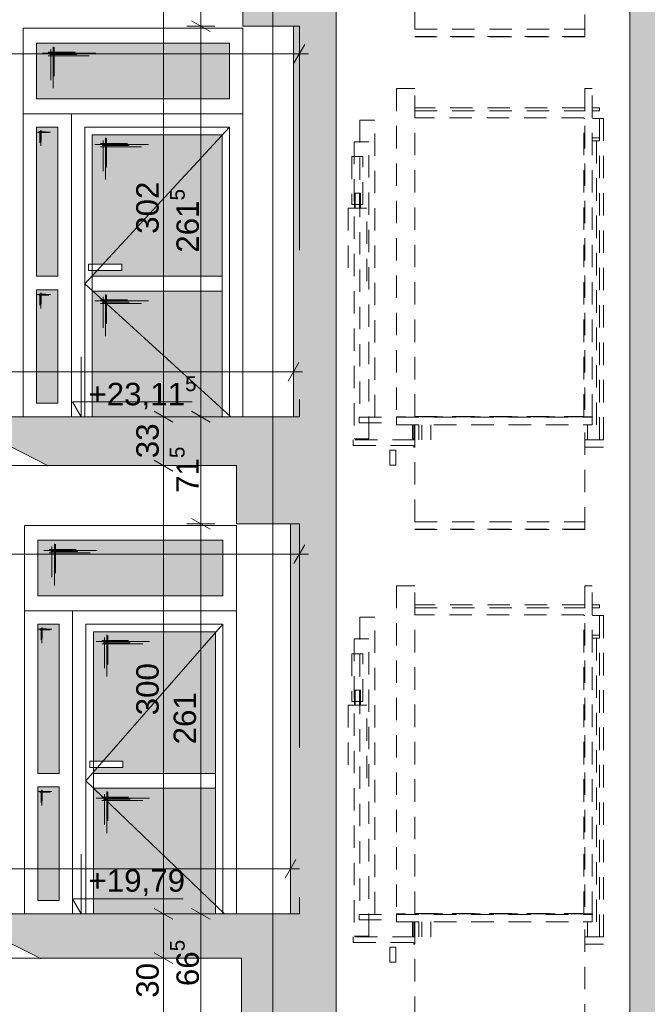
# Paper-space layout 'A-15 INWENTARYZACJA - PRZEKRÓJ' of a CAD drawing. Header units: millimetres. Extents: x 0 to 594, y 0 to 550.
# Tile 23 of 62: x 129 to 171, y 354 to 420. Entities that reach past the tile are written whole.
import ezdxf
from ezdxf.xclip import XClip

# ---------------------------------------------------------------- set-up
doc = ezdxf.new("R2010")
doc.units = ezdxf.units.MM
doc.header["$MEASUREMENT"] = 0
doc.header["$XCLIPFRAME"] = 0
for name, pattern in [('DASHDOTX2', [1000, 500, -250, 0, -250]), ('LINIE_3', [25, 15, -10]), ('Przer. długie kreski', [2.5, 1.5, -1]), ('PRZERYWANA', [5.64444, 2.82222, -2.82222]), ('VERDECKT', [381, 254, -127])]:
    doc.linetypes.add(name, pattern=pattern)
for name, color, linetype, lineweight, true_color in [('A_osie_Nr_pióra__16', 7, 'Continuous', 5, 0x0f0f0f), ('A_schody_Nr_pióra__9', 7, 'Continuous', 13, 0xadadad), ('A_stolarka_Nr_pióra__254', 7, 'Continuous', 5, 0xfdfdfd), ('A_stolarka_Nr_pióra__9', 7, 'Continuous', 13, 0xadadad), ('A_winda_Nr_pióra__10', 7, 'Continuous', 13, 0x4b4b4b), ('A_ściany_Nr_pióra__8', 7, 'Continuous', 13, 0x4c4c4c)]:
    doc.layers.add(name, color=color, linetype=linetype, lineweight=lineweight, true_color=true_color)
doc.layers.add('A_podrys', color=7, linetype='Continuous')
doc.layers.add('A_stolarka', color=7, linetype='Continuous')
for name, color, linetype, lineweight in [('A_schody_Nr_pióra__1', 7, 'Continuous', 20), ('A_strop_Nr_pióra__1', 7, 'Continuous', 20), ('A_wymiary_Nr_pióra__1', 7, 'Continuous', 20), ('A_wymiary_Nr_pióra__2', 8, 'Continuous', 13), ('A_ściany_Nr_pióra__1', 7, 'Continuous', 20)]:
    doc.layers.add(name, color=color, linetype=linetype, lineweight=lineweight)
doc.styles.add('STYL_AUTOMATYCZNY_1', font='arial.ttf')
doc.styles.add('STYL_AUTOMATYCZNY_4', font='arial.ttf')

# ---------------------------------------------------------------- blocks, each defined once
blk = doc.blocks.new('Rysunek_2_2', base_point=(-1563.001, -181.131))
at = {"linetype": 'Continuous', "lineweight": 0, "true_color": 0x000000}
h = blk.add_hatch(color=18, dxfattribs=at)
h.paths.add_polyline_path([(78.971, 521.258), (82.471, 521.258), (82.471, 526.771), (144.471, 526.771), (144.471, 492.058), (128.571, 492.058), (128.571, 487.833), (144.178, 487.833), (144.178, 485.033), (148.171, 485.033), (148.171, 458.833), (128.921, 458.833), (128.921, 459.335), (129.071, 459.335), (129.071, 460.335), (125.881, 460.335), (125.881, 460.838), (126.031, 460.838), (126.031, 461.838), (122.841, 461.838), (122.841, 462.34), (122.991, 462.34), (122.991, 463.34), (119.801, 463.34), (119.801, 463.842), (119.951, 463.842), (119.951, 464.842), (116.761, 464.842), (116.761, 465.345), (116.911, 465.345), (116.911, 466.345), (113.721, 466.345), (113.721, 466.847), (113.871, 466.847), (113.871, 467.847), (110.681, 467.847), (110.681, 468.349), (110.831, 468.349), (110.831, 469.349), (107.641, 469.349), (107.641, 469.851), (107.791, 469.851), (107.791, 470.851), (104.601, 470.851), (104.601, 471.354), (104.751, 471.354), (104.751, 472.354), (101.561, 472.354), (101.561, 472.856), (101.711, 472.856), (101.711, 473.856), (98.521, 473.856), (98.521, 474.358), (98.671, 474.358), (98.671, 475.358), (95.471, 475.358), (82.471, 475.358), (82.471, 472.158), (98.571, 472.158), (131.1, 456.083), (143.951, 456.083), (143.951, 452.033), (147.971, 452.033), (147.971, 425.983), (128.521, 425.983), (128.521, 426.467), (128.671, 426.467), (128.671, 427.467), (125.541, 427.467), (125.541, 427.951), (125.691, 427.951), (125.691, 428.951), (122.561, 428.951), (122.561, 429.435), (122.711, 429.435), (122.711, 430.435), (119.581, 430.435), (119.581, 430.92), (119.731, 430.92), (119.731, 431.92), (116.601, 431.92), (116.601, 432.404), (116.751, 432.404), (116.751, 433.404), (113.621, 433.404), (113.621, 433.888), (113.771, 433.888), (113.771, 434.888), (110.641, 434.888), (110.641, 435.372), (110.791, 435.372), (110.791, 436.372), (107.661, 436.372), (107.661, 436.856), (107.811, 436.856), (107.811, 437.856), (104.681, 437.856), (104.681, 438.34), (104.831, 438.34), (104.831, 439.34), (101.701, 439.34), (101.701, 439.824), (101.851, 439.824), (101.851, 440.824), (98.721, 440.824), (98.721, 441.308), (98.871, 441.308), (98.871, 442.308), (98.321, 442.308), (82.471, 442.308), (82.471, 439.308), (98.4, 439.308), (130.728, 423.208), (144.291, 423.208), (144.291, 419.148), (147.671, 419.148), (147.671, 393.008), (128.121, 393.008), (128.121, 393.522), (128.271, 393.522), (128.271, 394.522), (125.181, 394.522), (125.181, 395.035), (125.331, 395.035), (125.331, 396.035), (122.241, 396.035), (122.241, 396.549), (122.391, 396.549), (122.391, 397.549), (119.301, 397.549), (119.301, 398.063), (119.451, 398.063), (119.451, 399.063), (116.361, 399.063), (116.361, 399.576), (116.511, 399.576), (116.511, 400.576), (113.421, 400.576), (113.421, 401.09), (113.571, 401.09), (113.571, 402.09), (110.481, 402.09), (110.481, 402.604), (110.631, 402.604), (110.631, 403.604), (107.541, 403.604), (107.541, 404.117), (107.691, 404.117), (107.691, 405.117), (104.601, 405.117), (104.601, 405.631), (104.751, 405.631), (104.751, 406.631), (101.661, 406.631), (101.661, 407.145), (101.811, 407.145), (101.811, 408.145), (98.721, 408.145), (98.721, 408.658), (98.871, 408.658), (98.871, 409.658), (95.671, 409.658), (82.471, 409.658), (82.471, 406.408), (98.817, 406.408), (131.205, 389.733), (143.851, 389.733), (143.851, 385.843), (147.471, 385.843), (147.471, 359.733), (128.121, 359.733), (128.121, 360.245), (128.271, 360.245), (128.271, 361.245), (125.091, 361.245), (125.091, 361.756), (125.241, 361.756), (125.241, 362.756), (122.061, 362.756), (122.061, 363.267), (122.211, 363.267), (122.211, 364.267), (119.031, 364.267), (119.031, 364.779), (119.181, 364.779), (119.181, 365.779), (116.001, 365.779), (116.001, 366.29), (116.151, 366.29), (116.151, 367.29), (112.971, 367.29), (112.971, 367.801), (113.121, 367.801), (113.121, 368.801), (109.941, 368.801), (109.941, 369.313), (110.091, 369.313), (110.091, 370.313), (106.911, 370.313), (106.911, 370.824), (107.061, 370.824), (107.061, 371.824), (103.881, 371.824), (103.881, 372.335), (104.031, 372.335), (104.031, 373.335), (100.851, 373.335), (100.851, 373.847), (101.001, 373.847), (101.001, 374.847), (97.821, 374.847), (97.821, 375.358), (97.971, 375.358), (97.971, 376.358), (94.771, 376.358), (82.471, 376.358), (82.471, 373.208), (97.746, 373.208), (130.725, 356.758), (144.201, 356.758), (144.201, 353.088), (148.071, 353.088), (148.071, 326.658), (128.521, 326.658), (128.521, 327.154), (128.671, 327.154), (128.671, 328.154), (125.521, 328.154), (125.521, 328.649), (125.671, 328.649), (125.671, 329.649), (122.521, 329.649), (122.521, 330.145), (122.671, 330.145), (122.671, 331.145), (119.521, 331.145), (119.521, 331.64), (119.671, 331.64), (119.671, 332.64), (116.521, 332.64), (116.521, 333.135), (116.671, 333.135), (116.671, 334.135), (113.521, 334.135), (113.521, 334.631), (113.671, 334.631), (113.671, 335.631), (110.521, 335.631), (110.521, 336.126), (110.671, 336.126), (110.671, 337.126), (107.521, 337.126), (107.521, 337.622), (107.671, 337.622), (107.671, 338.622), (104.521, 338.622), (104.521, 339.117), (104.671, 339.117), (104.671, 340.117), (101.521, 340.117), (101.521, 340.613), (101.671, 340.613), (101.671, 341.613), (98.521, 341.613), (98.521, 342.108), (98.671, 342.108), (98.671, 343.108), (95.471, 343.108), (82.471, 343.108), (82.471, 340.108), (98.177, 340.108), (131.528, 323.483), (144.014, 323.483), (144.014, 319.913), (147.971, 319.913), (147.971, 293.683), (147.771, 293.683), (128.421, 293.683), (128.421, 294.185), (128.571, 294.185), (128.571, 295.185), (125.441, 295.185), (125.441, 295.688), (125.591, 295.688), (125.591, 296.688), (122.461, 296.688), (122.461, 297.19), (122.611, 297.19), (122.611, 298.19), (119.481, 298.19), (119.481, 298.692), (119.631, 298.692), (119.631, 299.692), (116.501, 299.692), (116.501, 300.195), (116.651, 300.195), (116.651, 301.195), (113.521, 301.195), (113.521, 301.697), (113.671, 301.697), (113.671, 302.697), (110.541, 302.697), (110.541, 303.199), (110.691, 303.199), (110.691, 304.199), (107.561, 304.199), (107.561, 304.701), (107.711, 304.701), (107.711, 305.701), (104.581, 305.701), (104.581, 306.204), (104.731, 306.204), (104.731, 307.204), (101.601, 307.204), (101.601, 307.706), (101.751, 307.706), (101.751, 308.706), (98.621, 308.706), (98.621, 309.208), (98.771, 309.208), (98.771, 310.208), (95.571, 310.208), (82.471, 310.208), (82.471, 307.008), (98.657, 307.008), (131.337, 290.533), (143.821, 290.533), (143.821, 286.843), (147.771, 286.843), (147.771, 260.633), (128.171, 260.633), (128.121, 260.633), (128.121, 261.099), (128.271, 261.099), (128.271, 262.099), (125.161, 262.099), (125.161, 262.565), (125.311, 262.565), (125.311, 263.565), (122.201, 263.565), (122.201, 264.031), (122.351, 264.031), (122.351, 265.031), (119.241, 265.031), (119.241, 265.497), (119.391, 265.497), (119.391, 266.497), (116.281, 266.497), (116.281, 266.963), (116.431, 266.963), (116.431, 267.963), (113.321, 267.963), (113.321, 268.429), (113.471, 268.429), (113.471, 269.429), (110.361, 269.429), (110.361, 269.895), (110.511, 269.895), (110.511, 270.895), (107.401, 270.895), (107.401, 271.36), (107.551, 271.36), (107.551, 272.36), (104.441, 272.36), (104.441, 272.826), (104.591, 272.826), (104.591, 273.826), (101.481, 273.826), (101.481, 274.292), (101.631, 274.292), (101.631, 275.292), (98.521, 275.292), (98.521, 275.758), (98.671, 275.758), (98.671, 276.758), (95.471, 276.758), (82.471, 276.758), (82.471, 273.908), (97.936, 273.908), (129.941, 258.058), (144.279, 258.058), (144.279, 254.058), (148.071, 254.058), (148.171, 254.058), (148.171, 227.858), (148.071, 227.858), (128.821, 227.858), (128.821, 228.317), (128.971, 228.317), (128.971, 229.317), (125.791, 229.317), (125.791, 229.776), (125.941, 229.776), (125.941, 230.776), (122.761, 230.776), (122.761, 231.235), (122.911, 231.235), (122.911, 232.235), (119.731, 232.235), (119.731, 232.695), (119.881, 232.695), (119.881, 233.695), (116.701, 233.695), (116.701, 234.154), (116.851, 234.154), (116.851, 235.154), (113.671, 235.154), (113.671, 235.613), (113.821, 235.613), (113.821, 236.613), (110.641, 236.613), (110.641, 237.072), (110.791, 237.072), (110.791, 238.072), (107.611, 238.072), (107.611, 238.531), (107.761, 238.531), (107.761, 239.531), (104.581, 239.531), (104.581, 239.99), (104.731, 239.99), (104.731, 240.99), (101.551, 240.99), (101.551, 241.449), (101.701, 241.449), (101.701, 242.449), (98.521, 242.449), (98.521, 242.908), (98.671, 242.908), (98.671, 243.908), (95.471, 243.908), (82.471, 243.908), (82.471, 257.508), (80.778, 257.508), (80.778, 257.458), (79.778, 257.458), (79.778, 257.508), (78.971, 257.508), (78.971, 128.858), (78.971, 108.706), (172.701, 108.706), (223.521, 108.706), (304.19, 108.706), (545.864, 108.706), (545.864, 212.647), (540.844, 212.647), (540.844, 210.897), (524.894, 210.897), (524.894, 211.43), (525.044, 211.43), (525.044, 212.43), (521.953, 212.43), (521.953, 212.963), (522.103, 212.963), (522.103, 213.963), (519.012, 213.963), (519.012, 214.496), (519.162, 214.496), (519.162, 215.496), (516.071, 215.496), (516.071, 216.029), (516.221, 216.029), (516.221, 217.029), (513.13, 217.029), (513.13, 217.562), (513.28, 217.562), (513.28, 218.562), (510.189, 218.562), (510.189, 219.095), (510.339, 219.095), (510.339, 220.095), (507.248, 220.095), (507.248, 220.628), (507.398, 220.628), (507.398, 221.628), (504.307, 221.628), (504.307, 222.161), (504.457, 222.161), (504.457, 223.161), (501.366, 223.161), (501.366, 223.694), (501.516, 223.694), (501.516, 224.694), (498.425, 224.694), (498.425, 225.226), (498.575, 225.226), (498.575, 226.226), (495.849, 226.226), (495.484, 226.226), (495.484, 226.759), (495.634, 226.759), (495.634, 227.759), (495.554, 227.759), (477.104, 227.759), (477.104, 254.109), (479.494, 254.109), (479.494, 257.939), (494.161, 257.939), (524.302, 242.503), (527.184, 241.027), (540.844, 241.027), (540.844, 243.977), (524.714, 243.977), (524.714, 244.505), (524.864, 244.505), (524.864, 245.505), (521.731, 245.505), (521.731, 246.033), (521.881, 246.033), (521.881, 247.033), (518.748, 247.033), (518.748, 247.56), (518.898, 247.56), (518.898, 248.56), (515.765, 248.56), (515.765, 249.088), (515.915, 249.088), (515.915, 250.088), (512.782, 250.088), (512.782, 250.616), (512.932, 250.616), (512.932, 251.616), (509.799, 251.616), (509.799, 252.144), (509.949, 252.144), (509.949, 253.144), (506.816, 253.144), (506.816, 253.671), (506.966, 253.671), (506.966, 254.671), (503.833, 254.671), (503.833, 255.199), (503.983, 255.199), (503.983, 256.199), (500.85, 256.199), (500.85, 256.727), (501, 256.727), (501, 257.727), (497.867, 257.727), (497.867, 258.255), (498.017, 258.255), (498.017, 259.255), (495.067, 259.255), (494.884, 259.255), (494.884, 259.782), (495.034, 259.782), (495.034, 260.782), (494.924, 260.782), (494.774, 260.782), (491.904, 260.782), (476.524, 260.782), (476.494, 260.782), (476.494, 287.012), (478.924, 287.012), (478.924, 290.882), (494.18, 290.882), (524.493, 275.514), (528.116, 273.677), (540.844, 273.677), (540.844, 276.987), (527.733, 276.987), (524.904, 276.987), (524.904, 277.513), (525.054, 277.513), (525.054, 278.513), (521.894, 278.513), (521.894, 279.039), (522.044, 279.039), (522.044, 280.039), (518.884, 280.039), (518.884, 280.565), (519.034, 280.565), (519.034, 281.565), (515.874, 281.565), (515.874, 282.091), (516.024, 282.091), (516.024, 283.091), (512.864, 283.091), (512.864, 283.617), (513.014, 283.617), (513.014, 284.617), (509.854, 284.617), (509.854, 285.143), (510.004, 285.143), (510.004, 286.143), (506.844, 286.143), (506.844, 286.669), (506.994, 286.669), (506.994, 287.669), (503.834, 287.669), (503.834, 288.195), (503.984, 288.195), (503.984, 289.195), (500.824, 289.195), (500.824, 289.721), (500.974, 289.721), (500.974, 290.721), (497.814, 290.721), (497.814, 291.247), (497.964, 291.247), (497.964, 292.247), (494.804, 292.247), (494.804, 292.271), (494.804, 292.773), (494.954, 292.773), (494.954, 293.773), (494.924, 293.773), (494.454, 293.773), (476.824, 293.773), (476.824, 319.773), (478.994, 319.773), (478.994, 323.723), (495.855, 323.723), (524.618, 308.913), (528.086, 307.127), (540.844, 307.127), (540.844, 310.427), (524.954, 310.427), (524.954, 310.959), (525.104, 310.959), (525.104, 311.959), (521.98, 311.959), (521.98, 312.49), (522.13, 312.49), (522.13, 313.49), (519.006, 313.49), (519.006, 314.021), (519.156, 314.021), (519.156, 315.021), (516.032, 315.021), (516.032, 315.553), (516.182, 315.553), (516.182, 316.553), (513.058, 316.553), (513.058, 317.084), (513.208, 317.084), (513.208, 318.084), (510.084, 318.084), (510.084, 318.615), (510.234, 318.615), (510.234, 319.615), (507.11, 319.615), (507.11, 320.147), (507.26, 320.147), (507.26, 321.147), (504.136, 321.147), (504.136, 321.678), (504.286, 321.678), (504.286, 322.678), (501.162, 322.678), (501.162, 323.21), (501.312, 323.21), (501.312, 324.21), (498.188, 324.21), (498.188, 324.741), (498.338, 324.741), (498.338, 325.741), (495.214, 325.741), (495.214, 325.759), (495.214, 326.272), (495.364, 326.272), (495.364, 327.272), (494.884, 327.272), (492.234, 327.272), (476.744, 327.272), (476.744, 353.502), (479.104, 353.502), (479.104, 357.272), (494.171, 357.272), (524.472, 342.222), (527.824, 340.557), (540.844, 340.557), (540.844, 343.717), (524.834, 343.717), (524.834, 344.21), (524.984, 344.21), (524.984, 345.21), (521.828, 345.21), (521.828, 345.703), (521.978, 345.703), (521.978, 346.703), (518.822, 346.703), (518.822, 347.196), (518.972, 347.196), (518.972, 348.196), (515.816, 348.196), (515.816, 348.689), (515.966, 348.689), (515.966, 349.689), (512.81, 349.689), (512.81, 350.182), (512.96, 350.182), (512.96, 351.182), (509.804, 351.182), (509.804, 351.676), (509.954, 351.676), (509.954, 352.676), (506.798, 352.676), (506.798, 353.169), (506.948, 353.169), (506.948, 354.169), (503.792, 354.169), (503.792, 354.662), (503.942, 354.662), (503.942, 355.662), (503.693, 355.662), (500.786, 355.662), (500.786, 356.155), (500.936, 356.155), (500.936, 357.155), (500.69, 357.155), (497.78, 357.155), (497.78, 357.648), (497.93, 357.648), (497.93, 358.648), (497.687, 358.648), (495.09, 358.648), (494.774, 358.648), (494.774, 359.141), (494.924, 359.141), (494.924, 360.141), (476.674, 360.141), (476.674, 386.401), (478.894, 386.401), (478.894, 389.901), (495.646, 389.901), (524.664, 375.537), (528.34, 373.717), (540.844, 373.717), (540.844, 377.057), (524.974, 377.057), (524.974, 377.542), (525.124, 377.542), (525.124, 378.542), (521.974, 378.542), (521.974, 379.027), (522.124, 379.027), (522.124, 380.027), (518.974, 380.027), (518.974, 380.512), (519.124, 380.512), (519.124, 381.512), (515.974, 381.512), (515.974, 381.997), (516.124, 381.997), (516.124, 382.997), (512.974, 382.997), (512.974, 383.482), (513.124, 383.482), (513.124, 384.482), (509.974, 384.482), (509.974, 384.967), (510.124, 384.967), (510.124, 385.967), (506.974, 385.967), (506.974, 386.452), (507.124, 386.452), (507.124, 387.452), (503.974, 387.452), (503.974, 387.937), (504.124, 387.937), (504.124, 388.937), (500.974, 388.937), (500.974, 389.422), (501.124, 389.422), (501.124, 390.422), (497.974, 390.422), (497.974, 390.907), (498.124, 390.907), (498.124, 391.907), (494.974, 391.907), (494.974, 392.392), (495.124, 392.392), (495.124, 393.392), (476.594, 393.392), (476.594, 419.552), (478.984, 419.552), (478.984, 423.322), (494.208, 423.322), (524.534, 408.57), (528.158, 406.807), (540.844, 406.807), (540.844, 410.087), (524.844, 410.087), (524.844, 410.563), (524.994, 410.563), (524.994, 411.563), (521.81, 411.563), (521.81, 412.039), (521.96, 412.039), (521.96, 413.039), (518.776, 413.039), (518.776, 413.515), (518.926, 413.515), (518.926, 414.515), (515.742, 414.515), (515.742, 414.991), (515.892, 414.991), (515.892, 415.991), (512.708, 415.991), (512.708, 416.467), (512.858, 416.467), (512.858, 417.467), (509.674, 417.467), (509.674, 417.943), (509.824, 417.943), (509.824, 418.943), (506.64, 418.943), (506.64, 419.419), (506.79, 419.419), (506.79, 420.419), (503.606, 420.419), (503.606, 420.895), (503.756, 420.895), (503.756, 421.895), (500.572, 421.895), (500.572, 422.37), (500.722, 422.37), (500.722, 423.37), (497.538, 423.37), (497.538, 423.846), (497.688, 423.846), (497.688, 424.846), (494.504, 424.846), (494.504, 425.322), (494.654, 425.322), (494.654, 426.322), (476.524, 426.322), (476.524, 452.452), (478.296, 452.452), (478.296, 456.352), (494.145, 456.352), (527.939, 439.877), (540.844, 439.877), (540.844, 442.957), (525.044, 442.957), (525.044, 443.423), (525.194, 443.423), (525.194, 444.423), (522.038, 444.423), (522.038, 444.888), (522.188, 444.888), (522.188, 445.888), (519.032, 445.888), (519.032, 446.354), (519.182, 446.354), (519.182, 447.354), (516.026, 447.354), (516.026, 447.819), (516.176, 447.819), (516.176, 448.819), (513.02, 448.819), (513.02, 449.285), (513.17, 449.285), (513.17, 450.285), (510.014, 450.285), (510.014, 450.75), (510.164, 450.75), (510.164, 451.75), (507.008, 451.75), (507.008, 452.215), (507.158, 452.215), (507.158, 453.215), (504.002, 453.215), (504.002, 453.681), (504.152, 453.681), (504.152, 454.681), (500.996, 454.681), (500.996, 455.146), (501.146, 455.146), (501.146, 456.146), (497.99, 456.146), (497.99, 456.612), (498.14, 456.612), (498.14, 457.612), (494.984, 457.612), (494.984, 458.077), (495.134, 458.077), (495.134, 459.077), (476.554, 459.077), (476.554, 485.297), (478.654, 485.297), (478.654, 488.687), (540.844, 488.687), (540.844, 485.317), (545.864, 485.317), (545.864, 508.739), (540.844, 508.739), (540.844, 506.896), (346.273, 506.896), (346.273, 532.459), (344.115, 532.459), (344.115, 530.095), (82.471, 530.095), (82.471, 532.459), (78.971, 532.459)])
h.paths.add_polyline_path([(95.471, 211.358), (82.471, 211.358), (82.471, 241.358), (97.329, 241.358), (131.386, 224.958), (144.133, 224.958), (144.133, 221.358), (148.071, 221.358), (148.071, 194.858), (128.521, 194.858), (128.521, 195.358), (128.671, 195.358), (128.671, 196.358), (125.521, 196.358), (125.521, 196.858), (125.671, 196.858), (125.671, 197.858), (122.521, 197.858), (122.521, 198.358), (122.671, 198.358), (122.671, 199.358), (119.521, 199.358), (119.521, 199.858), (119.671, 199.858), (119.671, 200.858), (116.521, 200.858), (116.521, 201.358), (116.671, 201.358), (116.671, 202.358), (113.521, 202.358), (113.521, 202.858), (113.671, 202.858), (113.671, 203.858), (110.521, 203.858), (110.521, 204.358), (110.671, 204.358), (110.671, 205.358), (107.521, 205.358), (107.521, 205.858), (107.671, 205.858), (107.671, 206.858), (104.521, 206.858), (104.521, 207.358), (104.671, 207.358), (104.671, 208.358), (101.521, 208.358), (101.521, 208.858), (101.671, 208.858), (101.671, 209.858), (98.521, 209.858), (98.521, 210.358), (98.671, 210.358), (98.671, 211.358)], flags=0)
h.paths.add_polyline_path([(82.471, 145.158), (82.471, 175.258), (98.262, 175.258), (131.328, 158.558), (144.571, 158.558), (144.571, 155.088), (147.971, 155.088), (147.971, 128.858), (126.421, 128.858), (126.421, 129.488), (126.571, 129.488), (126.571, 130.488), (123.477, 130.488), (123.477, 131.118), (123.627, 131.118), (123.627, 132.118), (120.532, 132.118), (120.532, 132.748), (120.682, 132.748), (120.682, 133.748), (117.588, 133.748), (117.588, 134.378), (117.738, 134.378), (117.738, 135.378), (114.643, 135.378), (114.643, 136.008), (114.793, 136.008), (114.793, 137.008), (111.699, 137.008), (111.699, 137.638), (111.849, 137.638), (111.849, 138.638), (108.754, 138.638), (108.754, 139.268), (108.904, 139.268), (108.904, 140.268), (105.81, 140.268), (105.81, 140.898), (105.96, 140.898), (105.96, 141.898), (102.865, 141.898), (102.865, 142.528), (103.015, 142.528), (103.015, 143.528), (99.921, 143.528), (99.921, 144.158), (100.071, 144.158), (100.071, 145.158), (96.871, 145.158)], flags=0)
h.paths.add_polyline_path([(98.571, 178.358), (82.471, 178.358), (82.471, 208.858), (97.167, 208.858), (130.967, 191.958), (144.129, 191.958), (144.129, 188.388), (147.871, 188.388), (147.871, 161.858), (131.471, 161.858), (128.271, 161.858), (128.121, 161.858), (128.121, 162.358), (128.271, 162.358), (128.271, 163.358), (125.151, 163.358), (125.151, 163.858), (125.301, 163.858), (125.301, 164.858), (122.181, 164.858), (122.181, 165.358), (122.331, 165.358), (122.331, 166.358), (119.211, 166.358), (119.211, 166.858), (119.361, 166.858), (119.361, 167.858), (116.241, 167.858), (116.241, 168.358), (116.391, 168.358), (116.391, 169.358), (113.271, 169.358), (113.271, 169.858), (113.421, 169.858), (113.421, 170.858), (110.301, 170.858), (110.301, 171.358), (110.451, 171.358), (110.451, 172.358), (107.331, 172.358), (107.331, 172.858), (107.481, 172.858), (107.481, 173.858), (104.361, 173.858), (104.361, 174.358), (104.511, 174.358), (104.511, 175.358), (101.391, 175.358), (101.391, 175.858), (101.541, 175.858), (101.541, 176.858), (98.421, 176.858), (98.421, 177.358), (98.571, 177.358)], flags=0)
h.paths.add_polyline_path([(150.524, 494.366), (170.201, 494.366), (170.201, 116.835), (150.524, 116.835)], flags=0)
h.paths.add_polyline_path([(172.701, 496.906), (150.524, 496.906), (150.524, 507.797), (150.524, 526.771), (195.183, 526.771), (195.183, 496.906)], flags=0)
h.paths.add_polyline_path([(172.701, 224.871), (222.021, 224.871), (222.021, 215.858), (223.521, 215.858), (223.521, 227.858), (172.701, 227.858), (172.701, 257.637), (222.021, 257.637), (222.021, 248.858), (223.521, 248.858), (223.521, 260.633), (172.701, 260.633), (172.701, 290.657), (222.021, 290.657), (222.021, 281.633), (223.521, 281.633), (223.521, 293.683), (172.701, 293.683), (172.701, 323.677), (222.021, 323.677), (222.021, 314.683), (223.521, 314.683), (223.521, 326.858), (172.701, 326.858), (172.701, 356.697), (222.021, 356.697), (222.021, 347.858), (223.521, 347.858), (223.521, 359.933), (172.701, 359.933), (172.701, 389.633), (222.021, 389.633), (222.021, 380.933), (223.521, 380.933), (223.521, 393.158), (172.701, 393.158), (172.701, 422.653), (222.021, 422.653), (222.021, 414.158), (223.521, 414.158), (223.521, 426.133), (172.701, 426.133), (172.701, 455.673), (222.021, 455.673), (222.021, 447.133), (223.521, 447.133), (223.521, 458.833), (172.701, 458.833), (172.701, 488.693), (222.021, 488.693), (222.021, 479.833), (223.521, 479.833), (223.521, 494.535), (251.6, 494.535), (251.6, 116.835), (223.521, 116.835), (223.521, 128.858), (172.701, 128.858), (172.701, 158.494), (222.021, 158.494), (222.021, 149.858), (223.521, 149.858), (223.521, 161.858), (172.701, 161.858), (172.701, 191.682), (222.021, 191.682), (222.021, 182.858), (223.521, 182.858), (223.521, 194.858), (172.701, 194.858)], flags=0)
h.paths.add_polyline_path([(196.183, 496.906), (196.183, 526.771), (211.83, 526.771), (211.83, 522.206), (215.555, 522.206), (215.555, 526.771), (277.7, 526.771), (277.7, 522.206), (281.341, 522.206), (281.341, 526.771), (330.073, 526.771), (343.402, 526.771), (343.402, 520.253), (344.306, 520.253), (344.306, 491.91), (330.073, 491.91), (308.338, 491.91), (308.338, 496.906), (302.69, 496.906), (223.521, 496.906), (222.021, 496.906)], flags=0)
h.paths.add_polyline_path([(252.986, 194.858), (252.986, 221.358), (256.744, 221.358), (256.744, 224.268), (276.249, 224.268), (276.249, 221.358), (280.601, 221.358), (280.601, 215.858), (282.33, 215.858), (282.33, 227.858), (253.1, 227.858), (253.1, 254.133), (255.965, 254.133), (255.965, 257.043), (276.56, 257.043), (276.56, 254.133), (280.531, 254.133), (280.531, 248.858), (282.33, 248.858), (282.33, 260.633), (253.1, 260.633), (253.1, 286.843), (255.62, 286.843), (255.62, 290.033), (276.43, 290.033), (276.43, 286.843), (280.911, 286.843), (280.911, 281.633), (282.33, 281.633), (282.33, 293.683), (253.1, 293.683), (253.1, 319.913), (255.56, 319.913), (255.56, 323.193), (276.41, 323.193), (276.41, 319.913), (280.781, 319.913), (280.781, 314.683), (282.33, 314.683), (282.33, 326.858), (253.1, 326.858), (253.1, 353.088), (255.85, 353.088), (255.85, 356.348), (276.87, 356.348), (276.87, 353.088), (280.771, 353.088), (280.771, 347.858), (282.33, 347.858), (282.33, 359.933), (253.1, 359.933), (253.1, 385.843), (255.8, 385.843), (255.8, 389.443), (276.57, 389.443), (276.57, 385.843), (280.771, 385.843), (280.771, 380.933), (282.33, 380.933), (282.33, 393.158), (253.1, 393.158), (253.1, 419.148), (255.377, 419.148), (255.377, 423.278), (277.092, 423.278), (277.092, 419.148), (280.851, 419.148), (280.851, 414.158), (282.33, 414.158), (282.33, 426.133), (253.1, 426.133), (253.1, 451.983), (255.98, 451.983), (255.98, 456.083), (276.881, 456.083), (276.86, 451.983), (280.851, 451.983), (280.851, 447.133), (282.33, 447.133), (282.33, 458.833), (253.1, 458.833), (253.1, 485.003), (255.966, 485.003), (255.966, 488.143), (276.82, 488.143), (276.82, 485.003), (280.951, 485.003), (280.951, 479.833), (282.33, 479.833), (282.33, 494.535), (302.69, 494.535), (302.69, 116.835), (282.33, 116.835), (282.33, 128.858), (253.1, 128.858), (253.1, 155.358), (255.659, 155.358), (255.659, 158.458), (277.1, 158.458), (277.1, 155.358), (280.751, 155.358), (280.751, 149.858), (282.33, 149.858), (282.33, 161.858), (253.1, 161.858), (253.1, 188.358), (255.71, 188.358), (255.71, 191.268), (276.58, 191.268), (276.58, 188.358), (280.69, 188.358), (280.69, 182.858), (282.33, 182.858), (282.33, 194.858)], flags=0)
h.paths.add_polyline_path([(304.19, 158.737), (455.374, 158.737), (455.374, 128.858), (304.19, 128.858)], flags=0)
h.paths.add_polyline_path([(304.19, 323.831), (474.634, 323.831), (474.634, 293.683), (304.19, 293.683)], flags=0)
h.paths.add_polyline_path([(304.19, 224.831), (474.634, 224.831), (474.634, 194.858), (304.19, 194.858)], flags=0)
h.paths.add_polyline_path([(304.19, 458.833), (304.19, 488.842), (474.634, 488.842), (474.634, 458.833)], flags=0)
h.paths.add_polyline_path([(304.19, 290.656), (474.634, 290.656), (474.634, 260.633), (304.19, 260.633)], flags=0)
h.paths.add_polyline_path([(474.634, 393.158), (304.19, 393.158), (304.19, 423.106), (474.634, 423.106)], flags=0)
h.paths.add_polyline_path([(304.19, 356.906), (474.634, 356.906), (474.634, 326.858), (304.19, 326.858)], flags=0)
h.paths.add_polyline_path([(304.19, 161.658), (304.19, 191.831), (474.634, 191.831), (474.634, 161.658), (455.374, 161.658)], flags=0)
h.paths.add_polyline_path([(304.19, 227.858), (304.19, 257.606), (474.634, 257.606), (474.634, 227.858)], flags=0)
h.paths.add_polyline_path([(304.19, 426.133), (304.19, 455.806), (474.634, 455.806), (474.634, 426.133)], flags=0)
h.paths.add_polyline_path([(304.19, 359.933), (304.19, 390.131), (474.634, 390.131), (474.634, 360.141), (474.634, 359.933)], flags=0)
h.paths.add_polyline_path([(349.328, 491.91), (349.328, 503.872), (540.844, 503.872), (540.844, 491.91), (474.634, 491.91)], flags=0)
h.paths.add_polyline_path([(540.844, 129.007), (456.874, 129.007), (456.874, 158.737), (474.634, 158.737), (474.634, 155.257), (479.284, 155.257), (479.284, 158.737), (495.613, 158.737), (516.724, 148.936), (518.578, 148.076), (518.578, 147.553), (540.844, 147.553)], flags=0)
h.paths.add_polyline_path([(477.024, 188.328), (479.355, 188.328), (479.355, 192.081), (494.25, 192.081), (524.526, 177.003), (528.16, 175.193), (540.844, 175.193), (540.844, 150.553), (519.727, 150.553), (516.954, 150.553), (516.954, 151.941), (513.964, 151.941), (513.964, 153.329), (510.974, 153.329), (510.974, 154.717), (507.984, 154.717), (507.984, 156.106), (504.994, 156.106), (504.994, 157.494), (502.004, 157.494), (502.004, 158.882), (499.014, 158.882), (499.014, 160.27), (496.024, 160.27), (496.024, 161.658), (494.834, 161.658), (477.024, 161.658)], flags=0)
h.paths.add_polyline_path([(477.104, 220.828), (479.254, 220.828), (479.254, 224.558), (495.439, 224.558), (524.46, 209.432), (525.678, 208.797), (526.72, 208.797), (540.844, 208.797), (540.844, 178.537), (527.761, 178.537), (525.004, 178.537), (525.004, 179.014), (525.154, 179.014), (525.154, 180.014), (522.017, 180.014), (522.017, 180.49), (522.167, 180.49), (522.167, 181.49), (519.03, 181.49), (519.03, 181.967), (519.18, 181.967), (519.18, 182.967), (516.043, 182.967), (516.043, 183.443), (516.193, 183.443), (516.193, 184.443), (513.056, 184.443), (513.056, 184.919), (513.206, 184.919), (513.206, 185.919), (510.069, 185.919), (510.069, 186.396), (510.219, 186.396), (510.219, 187.396), (507.082, 187.396), (507.082, 187.872), (507.232, 187.872), (507.232, 188.872), (504.095, 188.872), (504.095, 189.349), (504.245, 189.349), (504.245, 190.349), (501.108, 190.349), (501.108, 190.825), (501.258, 190.825), (501.258, 191.825), (498.121, 191.825), (498.121, 192.302), (498.271, 192.302), (498.271, 193.302), (495.271, 193.302), (495.134, 193.302), (495.134, 193.778), (495.284, 193.778), (495.284, 194.778), (494.874, 194.778), (477.104, 194.778)], flags=0)
at = {"layer": 'A_stolarka', "linetype": 'Continuous', "lineweight": 0, "true_color": 0x2d2d2d}
for points in [[(130.481, 418.008), (130.481, 414.286), (143.391, 414.286), (143.391, 418.008)], [(131.905, 402.408), (131.905, 412.386), (130.481, 412.386), (130.481, 402.408)], [(134.205, 402.803), (134.205, 402.408), (142.891, 402.408), (142.891, 411.886), (134.205, 411.886), (134.205, 403.213), (136.184, 403.213), (136.184, 402.803)], [(130.481, 393.908), (131.905, 393.908), (131.905, 401.508), (130.481, 401.508)], [(134.205, 401.408), (134.205, 393.008), (142.891, 393.008), (142.891, 401.408)], [(130.558, 384.733), (130.558, 381.011), (142.951, 381.011), (142.951, 384.733)], [(131.982, 369.133), (131.982, 379.111), (130.558, 379.111), (130.558, 369.133)], [(134.282, 369.528), (134.282, 369.133), (142.451, 369.133), (142.451, 378.611), (134.282, 378.611), (134.282, 369.938), (136.261, 369.938), (136.261, 369.528)], [(130.558, 360.633), (131.982, 360.633), (131.982, 368.233), (130.558, 368.233)], [(134.282, 368.133), (134.282, 359.733), (142.451, 359.733), (142.451, 368.133)]]:
    blk.add_hatch(color=250, dxfattribs=at).paths.add_polyline_path(points)
at = {"layer": 'A_osie_Nr_pióra__16', "color": 250, "linetype": 'DASHDOTX2', "lineweight": 5, "true_color": 0x0f0f0f}
blk.add_line((146.296, 501.211), (146.296, 142.962), dxfattribs=at)
at = {"layer": 'A_schody_Nr_pióra__1', "color": 7, "linetype": 'Continuous', "lineweight": 20}
for p, q in [((98.817, 406.408), (131.205, 389.733)), ((97.746, 373.208), (130.725, 356.758))]:
    blk.add_line(p, q, dxfattribs=at)
at = {"layer": 'A_schody_Nr_pióra__9', "color": 253, "linetype": 'PRZERYWANA', "lineweight": 13, "true_color": 0xadadad}
for p, q in [((128.471, 393.008), (131.154, 393.008)), ((128.171, 359.733), (131.371, 359.733))]:
    blk.add_line(p, q, dxfattribs=at)
at = {"layer": 'A_schody_Nr_pióra__9', "color": 253, "linetype": 'Continuous', "lineweight": 13, "true_color": 0xadadad}
for p, q in [((128.446, 389.733), (131.205, 389.733)), ((128.751, 356.758), (130.725, 356.758))]:
    blk.add_line(p, q, dxfattribs=at)
at = {"layer": 'A_schody_Nr_pióra__9', "color": 253, "linetype": 'PRZERYWANA', "lineweight": 13, "true_color": 0xadadad}
blk.add_point((131.205, 389.733), dxfattribs=at)
blk.add_point((131.205, 389.733), dxfattribs=at)
blk.add_point((131.205, 389.733), dxfattribs=at)
at = {"layer": 'A_schody_Nr_pióra__9', "color": 253, "linetype": 'Continuous', "lineweight": 13, "true_color": 0xadadad}
blk.add_point((130.725, 356.758), dxfattribs=at)
at = {"layer": 'A_stolarka_Nr_pióra__254', "color": 7, "linetype": 'Continuous', "lineweight": 5, "true_color": 0xfdfdfd}
for p, q in [((130.875, 417.335), (134.451, 417.335)), ((131.253, 417.401), (133.053, 417.401)), ((131.36, 417.258), (133.161, 417.258)), ((131.431, 417.602), (131.431, 415.545)), ((131.591, 417.777), (131.591, 414.989)), ((131.657, 417.747), (131.657, 415.802)), ((131.253, 417.174), (133.997, 417.174)), ((130.526, 412.065), (131.42, 412.065)), ((130.621, 412.082), (131.071, 412.082)), ((130.621, 412.025), (131.307, 412.025)), ((130.647, 412.046), (131.097, 412.046)), ((130.697, 412.114), (130.697, 411.343)), ((130.757, 412.18), (130.757, 411.134)), ((130.782, 412.168), (130.782, 411.439)), ((134.763, 411.298), (136.563, 411.298)), ((134.941, 411.5), (134.941, 409.442)), ((135.101, 411.674), (135.101, 408.887)), ((135.167, 411.645), (135.167, 409.7)), ((134.385, 411.232), (137.96, 411.232)), ((134.763, 411.072), (137.507, 411.072)), ((134.87, 411.155), (136.67, 411.155)), ((130.526, 401.187), (131.42, 401.187)), ((130.621, 401.204), (131.071, 401.204)), ((130.621, 401.147), (131.307, 401.147)), ((130.647, 401.168), (131.097, 401.168)), ((130.697, 401.236), (130.697, 400.465)), ((130.757, 401.302), (130.757, 400.256)), ((130.782, 401.29), (130.782, 400.561)), ((134.385, 400.754), (137.96, 400.754)), ((134.763, 400.82), (136.563, 400.82)), ((134.941, 401.022), (134.941, 398.964)), ((135.101, 401.196), (135.101, 398.409)), ((135.167, 401.167), (135.167, 399.222)), ((134.763, 400.594), (137.507, 400.594)), ((134.87, 400.677), (136.67, 400.677)), ((131.508, 384.327), (131.508, 382.27)), ((131.668, 384.502), (131.668, 381.714)), ((131.734, 384.472), (131.734, 382.527)), ((130.952, 384.06), (134.528, 384.06)), ((131.33, 384.126), (133.13, 384.126)), ((131.33, 383.899), (134.074, 383.899)), ((131.437, 383.983), (133.237, 383.983)), ((130.603, 378.79), (131.497, 378.79)), ((130.697, 378.807), (131.147, 378.807)), ((130.697, 378.75), (131.383, 378.75)), ((130.724, 378.771), (131.174, 378.771)), ((130.774, 378.839), (130.774, 378.068)), ((130.834, 378.905), (130.834, 377.859)), ((130.859, 378.893), (130.859, 378.164)), ((135.178, 378.399), (135.178, 375.612)), ((135.244, 378.37), (135.244, 376.425)), ((134.462, 377.957), (138.037, 377.957)), ((134.839, 378.023), (136.64, 378.023)), ((134.839, 377.797), (137.583, 377.797)), ((134.947, 377.88), (136.747, 377.88)), ((135.017, 378.225), (135.017, 376.167)), ((130.603, 367.912), (131.497, 367.912)), ((130.697, 367.929), (131.147, 367.929)), ((130.697, 367.872), (131.383, 367.872)), ((130.724, 367.893), (131.174, 367.893)), ((130.774, 367.961), (130.774, 367.19)), ((130.834, 368.027), (130.834, 366.981)), ((130.859, 368.015), (130.859, 367.286)), ((135.178, 367.921), (135.178, 365.134)), ((135.244, 367.892), (135.244, 365.947)), ((134.462, 367.479), (138.037, 367.479)), ((134.839, 367.545), (136.64, 367.545)), ((134.839, 367.319), (137.583, 367.319)), ((134.947, 367.402), (136.747, 367.402)), ((135.017, 367.747), (135.017, 365.689))]:
    blk.add_line(p, q, dxfattribs=at)
at = {"layer": 'A_stolarka_Nr_pióra__9', "color": 253, "linetype": 'Continuous', "lineweight": 13, "true_color": 0xadadad}
for p, q in [((129.581, 419.008), (129.581, 393.008)), ((144.291, 419.008), (129.581, 419.008)), ((144.291, 419.008), (144.291, 393.008)), ((143.391, 418.008), (130.481, 418.008)), ((130.481, 418.008), (130.481, 414.286)), ((143.391, 418.008), (143.391, 414.286)), ((143.391, 414.286), (130.481, 414.286)), ((144.291, 413.286), (129.581, 413.286)), ((132.805, 413.286), (132.805, 393.008)), ((131.905, 412.386), (130.481, 412.386)), ((130.481, 412.386), (130.481, 402.408)), ((131.905, 412.386), (131.905, 402.408)), ((143.391, 412.386), (133.705, 412.386)), ((133.705, 412.386), (133.705, 393.008)), ((143.391, 412.386), (143.391, 393.008)), ((134.205, 411.886), (134.205, 393.008)), ((142.891, 411.886), (134.205, 411.886)), ((142.891, 411.886), (142.891, 393.008)), ((133.959, 402.803), (133.959, 403.213)), ((133.959, 403.213), (136.184, 403.213)), ((136.184, 402.803), (133.959, 402.803)), ((136.184, 403.213), (136.184, 402.803)), ((130.481, 402.408), (131.905, 402.408)), ((134.205, 402.408), (142.891, 402.408)), ((130.481, 401.508), (131.905, 401.508)), ((130.481, 401.508), (130.481, 393.908)), ((131.905, 401.508), (131.905, 393.908)), ((134.205, 401.408), (142.891, 401.408)), ((130.481, 393.908), (131.905, 393.908)), ((144.291, 393.008), (129.581, 393.008)), ((129.658, 385.733), (129.658, 359.733)), ((143.851, 385.733), (129.658, 385.733)), ((143.851, 385.733), (143.851, 359.733)), ((142.951, 384.733), (130.558, 384.733)), ((130.558, 384.733), (130.558, 381.011)), ((142.951, 384.733), (142.951, 381.011)), ((142.951, 381.011), (130.558, 381.011)), ((143.851, 380.011), (129.658, 380.011)), ((132.882, 380.011), (132.882, 359.733)), ((131.982, 379.111), (130.558, 379.111)), ((130.558, 379.111), (130.558, 369.133)), ((131.982, 379.111), (131.982, 369.133)), ((142.951, 379.111), (133.782, 379.111)), ((133.782, 379.111), (133.782, 359.733)), ((142.951, 379.111), (142.951, 359.733)), ((134.282, 378.611), (134.282, 359.733)), ((142.451, 378.611), (134.282, 378.611)), ((142.451, 378.611), (142.451, 359.733)), ((134.036, 369.528), (134.036, 369.938)), ((134.036, 369.938), (136.261, 369.938)), ((136.261, 369.938), (136.261, 369.528)), ((130.558, 369.133), (131.982, 369.133)), ((136.261, 369.528), (134.036, 369.528)), ((134.282, 369.133), (142.451, 369.133)), ((130.558, 368.233), (131.982, 368.233)), ((130.558, 368.233), (130.558, 360.633)), ((131.982, 368.233), (131.982, 360.633)), ((134.282, 368.133), (142.451, 368.133)), ((130.558, 360.633), (131.982, 360.633)), ((143.851, 359.733), (129.658, 359.733))]:
    blk.add_line(p, q, dxfattribs=at)
at = {"layer": 'A_stolarka_Nr_pióra__9', "color": 253, "linetype": 'VERDECKT', "lineweight": 13, "true_color": 0xadadad}
for p, q in [((143.391, 412.386), (133.705, 401.908)), ((133.705, 401.908), (143.491, 393.008)), ((142.951, 379.111), (133.782, 368.633)), ((133.782, 368.633), (143.051, 359.733))]:
    blk.add_line(p, q, dxfattribs=at)
at = {"layer": 'A_strop_Nr_pióra__1', "color": 7, "linetype": 'Continuous', "lineweight": 20}
for p, q in [((144.291, 423.208), (144.291, 419.148)), ((144.291, 419.148), (147.671, 419.148)), ((128.121, 393.008), (129.581, 393.008)), ((144.291, 393.008), (147.671, 393.008)), ((131.205, 389.733), (143.851, 389.733)), ((143.851, 389.733), (143.851, 385.843)), ((143.851, 385.843), (147.471, 385.843)), ((128.121, 359.733), (129.658, 359.733)), ((143.851, 359.733), (147.471, 359.733)), ((130.725, 356.758), (144.201, 356.758)), ((144.201, 356.758), (144.201, 353.088))]:
    blk.add_line(p, q, dxfattribs=at)
at = {"layer": 'A_winda_Nr_pióra__10', "color": 251, "linetype": 'Przer. długie kreski', "lineweight": 13, "true_color": 0x4b4b4b}
for p, q in [((155.801, 425.443), (155.801, 418.435)), ((167.172, 418.435), (167.172, 425.443)), ((155.801, 418.943), (167.172, 418.943)), ((167.172, 418.451), (155.801, 418.451)), ((155.801, 418.435), (167.172, 418.435)), ((154.58, 414.968), (154.58, 393.008)), ((155.801, 414.968), (154.58, 414.968)), ((155.801, 393.008), (155.801, 414.968)), ((167.172, 414.968), (167.172, 393.008)), ((167.672, 414.968), (167.172, 414.968)), ((167.672, 393.008), (167.672, 414.968)), ((167.172, 413.688), (155.801, 413.688)), ((155.801, 413.488), (167.172, 413.488)), ((168.172, 413.688), (167.702, 413.688)), ((167.702, 413.488), (168.172, 413.488)), ((168.172, 413.488), (168.172, 413.688)), ((153.13, 412.868), (152.13, 412.868)), ((152.13, 412.868), (152.13, 392.968)), ((153.13, 392.968), (153.13, 412.868)), ((167.121, 413.018), (155.801, 413.018)), ((167.121, 393.008), (167.121, 413.018)), ((167.121, 412.968), (167.172, 412.968)), ((167.702, 412.968), (168.422, 412.968)), ((168.172, 391.468), (168.172, 412.968)), ((168.422, 412.968), (168.422, 390.968)), ((152.73, 411.418), (151.73, 411.418)), ((151.73, 411.418), (151.73, 391.518)), ((152.73, 391.518), (152.73, 411.418)), ((167.172, 411.668), (167.121, 411.668)), ((167.121, 411.468), (167.172, 411.468)), ((168.172, 411.668), (167.702, 411.668)), ((167.702, 411.468), (168.172, 411.468)), ((167.972, 411.468), (167.972, 391.468)), ((151.58, 410.418), (151.58, 407.218)), ((152.33, 410.418), (151.58, 410.418)), ((152.33, 407.218), (152.33, 410.418)), ((152.155, 407.968), (151.755, 407.968)), ((151.755, 407.968), (151.755, 406.968)), ((151.805, 407.968), (151.805, 406.968)), ((152.105, 407.968), (152.105, 406.968)), ((152.155, 406.968), (152.155, 407.968)), ((152.58, 406.968), (151.33, 406.968)), ((151.33, 406.968), (151.33, 402.083)), ((151.58, 407.218), (152.33, 407.218)), ((152.58, 402.083), (152.58, 406.968)), ((152.08, 392.968), (167.687, 392.968)), ((152.08, 392.968), (152.08, 392.598)), ((167.687, 393.008), (154.565, 393.008)), ((154.565, 393.008), (154.565, 392.968)), ((154.58, 392.968), (154.58, 392.468)), ((155.801, 393.018), (167.121, 393.018)), ((155.815, 392.968), (155.815, 393.008)), ((166.937, 392.968), (166.937, 393.008)), ((167.672, 392.468), (167.672, 392.968)), ((167.687, 392.968), (167.687, 393.008)), ((152.08, 392.598), (154.58, 392.598)), ((154.58, 392.468), (167.672, 392.468)), ((155.651, 392.468), (155.651, 391.518)), ((155.73, 391.468), (155.73, 392.468)), ((155.801, 392.468), (155.801, 385.46)), ((156.08, 392.468), (156.08, 391.468)), ((156.28, 391.468), (156.28, 392.468)), ((156.88, 392.468), (156.88, 391.468)), ((167.172, 385.46), (167.172, 392.468)), ((167.372, 391.468), (167.372, 392.468)), ((151.73, 391.518), (152.73, 391.518)), ((155.651, 391.518), (155.801, 391.518)), ((155.801, 391.468), (151.68, 391.468)), ((151.68, 391.468), (151.68, 391.088)), ((151.68, 391.088), (155.801, 391.088)), ((155.73, 391.088), (155.73, 390.968)), ((155.73, 390.968), (155.801, 390.968)), ((168.422, 391.468), (167.172, 391.468)), ((167.172, 390.968), (168.422, 390.968)), ((154.53, 390.768), (154.13, 390.768)), ((154.13, 390.768), (154.13, 389.768)), ((154.53, 389.768), (154.53, 390.768)), ((154.13, 389.768), (154.53, 389.768)), ((155.801, 385.968), (167.172, 385.968)), ((167.172, 385.476), (155.801, 385.476)), ((155.801, 385.46), (167.172, 385.46)), ((154.58, 381.693), (154.58, 359.733)), ((155.801, 381.693), (154.58, 381.693)), ((155.801, 359.733), (155.801, 381.693)), ((167.172, 381.693), (167.172, 359.733)), ((167.672, 381.693), (167.172, 381.693)), ((167.672, 359.733), (167.672, 381.693)), ((167.172, 380.413), (155.801, 380.413)), ((168.172, 380.413), (167.702, 380.413)), ((168.172, 380.213), (168.172, 380.413)), ((155.801, 380.213), (167.172, 380.213)), ((167.121, 379.743), (155.801, 379.743)), ((167.121, 359.733), (167.121, 379.743)), ((167.121, 379.693), (167.172, 379.693)), ((167.702, 380.213), (168.172, 380.213)), ((167.702, 379.693), (168.422, 379.693)), ((168.172, 358.193), (168.172, 379.693)), ((168.422, 379.693), (168.422, 357.693)), ((153.13, 379.593), (152.13, 379.593)), ((152.13, 379.593), (152.13, 359.693)), ((153.13, 359.693), (153.13, 379.593)), ((167.172, 378.393), (167.121, 378.393)), ((168.172, 378.393), (167.702, 378.393)), ((152.73, 378.143), (151.73, 378.143)), ((151.73, 378.143), (151.73, 358.243)), ((152.73, 358.243), (152.73, 378.143)), ((167.121, 378.193), (167.172, 378.193)), ((167.702, 378.193), (168.172, 378.193)), ((167.972, 378.193), (167.972, 358.193)), ((151.58, 377.143), (151.58, 373.943)), ((152.33, 377.143), (151.58, 377.143)), ((152.33, 373.943), (152.33, 377.143)), ((152.155, 374.693), (151.755, 374.693)), ((151.755, 374.693), (151.755, 373.693)), ((151.805, 374.693), (151.805, 373.693)), ((152.105, 374.693), (152.105, 373.693)), ((152.155, 373.693), (152.155, 374.693)), ((151.58, 373.943), (152.33, 373.943)), ((152.58, 373.693), (151.33, 373.693)), ((151.33, 373.693), (151.33, 368.808)), ((152.58, 368.808), (152.58, 373.693)), ((152.08, 359.693), (167.687, 359.693)), ((152.08, 359.693), (152.08, 359.323)), ((152.08, 359.323), (154.58, 359.323)), ((167.687, 359.733), (154.565, 359.733)), ((154.565, 359.733), (154.565, 359.693)), ((154.58, 359.693), (154.58, 359.193)), ((155.801, 359.743), (167.121, 359.743)), ((155.815, 359.693), (155.815, 359.733)), ((161.997, 359.743), (161.997, 359.733)), ((166.937, 359.693), (166.937, 359.733)), ((167.672, 359.193), (167.672, 359.693)), ((167.687, 359.693), (167.687, 359.733)), ((154.58, 359.193), (167.672, 359.193)), ((155.651, 359.193), (155.651, 358.243)), ((155.73, 358.193), (155.73, 359.193)), ((155.801, 359.193), (155.801, 352.185)), ((156.08, 359.193), (156.08, 358.193)), ((156.28, 358.193), (156.28, 359.193)), ((156.88, 359.193), (156.88, 358.193)), ((167.172, 352.185), (167.172, 359.193)), ((167.372, 358.193), (167.372, 359.193)), ((155.801, 358.193), (151.68, 358.193)), ((151.68, 358.193), (151.68, 357.813)), ((151.73, 358.243), (152.73, 358.243)), ((155.651, 358.243), (155.801, 358.243)), ((168.422, 358.193), (167.172, 358.193)), ((151.68, 357.813), (155.801, 357.813)), ((154.53, 357.493), (154.13, 357.493)), ((154.13, 357.493), (154.13, 356.493)), ((154.53, 356.493), (154.53, 357.493)), ((155.73, 357.813), (155.73, 357.693)), ((155.73, 357.693), (155.801, 357.693)), ((167.172, 357.693), (168.422, 357.693)), ((154.13, 356.493), (154.53, 356.493))]:
    blk.add_line(p, q, dxfattribs=at)
at = {"layer": 'A_wymiary_Nr_pióra__1', "color": 7, "linetype": 'Continuous', "lineweight": 20}
for p, q in [((140.846, 419.509), (142.096, 418.787)), ((147.71, 416.666), (148.432, 417.916)), ((133.451, 393.008), (133.451, 397.008)), ((147.31, 395.383), (148.032, 396.633)), ((133.451, 393.008), (132.871, 394.008)), ((132.871, 394.008), (133.451, 394.008)), ((133.451, 394.008), (140.903, 394.008)), ((138.346, 393.369), (139.596, 392.647)), ((140.846, 393.369), (142.096, 392.647)), ((138.346, 390.094), (139.596, 389.372)), ((140.846, 386.204), (142.096, 385.482)), ((147.71, 383.191), (148.432, 384.441)), ((133.451, 359.733), (133.451, 363.733)), ((147.11, 362.108), (147.832, 363.358)), ((133.451, 359.733), (132.871, 360.733)), ((132.871, 360.733), (133.451, 360.733)), ((133.451, 360.733), (140.3, 360.733)), ((138.346, 360.094), (139.596, 359.372)), ((140.846, 360.094), (142.096, 359.372)), ((138.346, 357.119), (139.596, 356.397))]:
    blk.add_line(p, q, dxfattribs=at)
at = {"layer": 'A_wymiary_Nr_pióra__2', "color": 8, "linetype": 'Continuous', "lineweight": 13}
for p, q in [((141.471, 419.148), (141.471, 425.983)), ((138.971, 393.008), (138.971, 423.208)), ((142.409, 419.148), (140.534, 419.148)), ((141.471, 393.008), (141.471, 419.148)), ((148.071, 416.353), (148.071, 418.228)), ((82.471, 417.291), (148.071, 417.291)), ((148.071, 417.291), (148.682, 417.291)), ((147.671, 395.071), (147.671, 396.946)), ((82.471, 396.008), (147.671, 396.008)), ((147.671, 396.008), (148.282, 396.008)), ((133.451, 393.008), (132.701, 393.008)), ((133.451, 393.008), (134.201, 393.008)), ((139.909, 393.008), (138.034, 393.008)), ((138.971, 389.733), (138.971, 393.008)), ((142.409, 393.008), (140.534, 393.008)), ((141.471, 385.843), (141.471, 393.008)), ((139.909, 389.733), (138.034, 389.733)), ((138.971, 359.733), (138.971, 389.733)), ((142.409, 385.843), (140.534, 385.843)), ((141.471, 359.733), (141.471, 385.843)), ((148.071, 382.878), (148.071, 384.753)), ((82.471, 383.816), (148.071, 383.816)), ((148.071, 383.816), (148.682, 383.816)), ((147.471, 361.796), (147.471, 363.671)), ((82.471, 362.733), (147.471, 362.733)), ((147.471, 362.733), (148.082, 362.733)), ((133.451, 359.733), (132.701, 359.733)), ((133.451, 359.733), (134.201, 359.733)), ((139.909, 359.733), (138.034, 359.733)), ((138.971, 356.758), (138.971, 359.733)), ((142.409, 359.733), (140.534, 359.733)), ((141.471, 353.088), (141.471, 359.733)), ((139.909, 356.758), (138.034, 356.758)), ((138.971, 326.658), (138.971, 356.758))]:
    blk.add_line(p, q, dxfattribs=at)
at = {"layer": 'A_ściany_Nr_pióra__1', "color": 7, "linetype": 'Continuous', "lineweight": 20}
for p, q in [((150.524, 494.366), (150.524, 116.835)), ((170.201, 494.366), (170.201, 116.835)), ((147.671, 419.148), (147.671, 393.008)), ((147.471, 385.843), (147.471, 359.733))]:
    blk.add_line(p, q, dxfattribs=at)
at = {"layer": 'A_ściany_Nr_pióra__8', "color": 251, "linetype": 'LINIE_3', "lineweight": 13, "true_color": 0x4c4c4c}
for p, q in [((147.671, 419.148), (148.071, 419.148)), ((148.071, 419.148), (148.071, 393.008)), ((147.671, 393.008), (148.071, 393.008)), ((147.471, 385.843), (148.071, 385.843)), ((148.071, 385.843), (148.071, 359.733)), ((147.471, 359.733), (148.071, 359.733))]:
    blk.add_line(p, q, dxfattribs=at)
at = {"layer": 'A_wymiary_Nr_pióra__1', "color": 7, "linetype": 'Continuous', "lineweight": 20, "char_height": 1.5, "attachment_point": 7, "rotation": 90, "style": 'STYL_AUTOMATYCZNY_1'}
for s, insert in [('\\A1;{\\pql;\\fArial|b0|i0|c238|p0;\\W1.000000;261\\fArial|b0|i0|c238|p0;\\W1.000000;\\A1{\\H.66x;\\S5^  ;}}', (141.779, 403.985)), ('\\A1;{\\pql;\\fArial|b0|i0|c238|p0;\\W1.000000;71\\fArial|b0|i0|c238|p0;\\W1.000000;\\A1{\\H.66x;\\S5^  ;}}', (141.77, 387.904)), ('\\A1;{\\pql;\\fArial|b0|i0|c238|p0;\\W1.000000;66\\fArial|b0|i0|c238|p0;\\W1.000000;\\A1{\\H.66x;\\S5^  ;}}', (141.779, 354.889))]:
    blk.add_mtext(s, dxfattribs=dict(at, insert=insert))
at = {"layer": 'A_wymiary_Nr_pióra__1', "color": 7, "linetype": 'Continuous', "lineweight": 20, "char_height": 1.5, "attachment_point": 7, "rotation": 90, "style": 'STYL_AUTOMATYCZNY_4'}
for s, insert, width in [('\\A1;{\\pql;\\fArial|b0|i0|c238|p0;\\W1.000000;302}', (138.671, 405.248), 3.43226), ('\\A1;{\\pql;\\fArial|b0|i0|c238|p0;\\W1.000000;33}', (138.671, 390.227), 2.28817), ('\\A1;{\\pql;\\fArial|b0|i0|c238|p0;\\W1.000000;300}', (138.671, 373.017), 3.43226), ('\\A1;{\\pql;\\fArial|b0|i0|c238|p0;\\W1.000000;261}', (141.171, 371.072), 3.43226), ('\\A1;{\\pql;\\fArial|b0|i0|c238|p0;\\W1.000000;30}', (138.671, 354.109), 2.28817)]:
    blk.add_mtext(s, dxfattribs=dict(at, insert=insert, width=width))
at = {"layer": 'A_wymiary_Nr_pióra__1', "color": 7, "linetype": 'Continuous', "lineweight": 20, "insert": (133.951, 393.334), "char_height": 1.5, "attachment_point": 7, "style": 'STYL_AUTOMATYCZNY_1'}
blk.add_mtext('\\A1;{\\pql;\\fArial|b0|i0|c238|p0;\\W1.000000;+23,11\\fArial|b0|i0|c238|p0;\\W1.000000;\\A1{\\H.66x;\\S5^  ;}}', dxfattribs=at)
at = {"layer": 'A_wymiary_Nr_pióra__1', "color": 7, "linetype": 'Continuous', "lineweight": 20, "insert": (133.951, 360.933), "char_height": 1.5, "width": 6.34923, "attachment_point": 7, "style": 'STYL_AUTOMATYCZNY_4'}
blk.add_mtext('\\A1;{\\pql;\\fArial|b0|i0|c238|p0;\\W1.000000;+19,79}', dxfattribs=at)

psp = doc.layouts.new('A-15 INWENTARYZACJA - PRZEKRÓJ')

# ---------------------------------------------------------------- block references
at = {"layer": 'A_podrys', "color": 37, "linetype": 'Continuous', "lineweight": 5, "true_color": 0x656532}
ref = psp.add_blockref('Rysunek_2_2', (-1563.001, -181.131), dxfattribs=at)
XClip(ref).set_block_clipping_path([(33.4137328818, 99.0731171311), (589.1, 545.1)])

doc.saveas('drawing.dxf')
